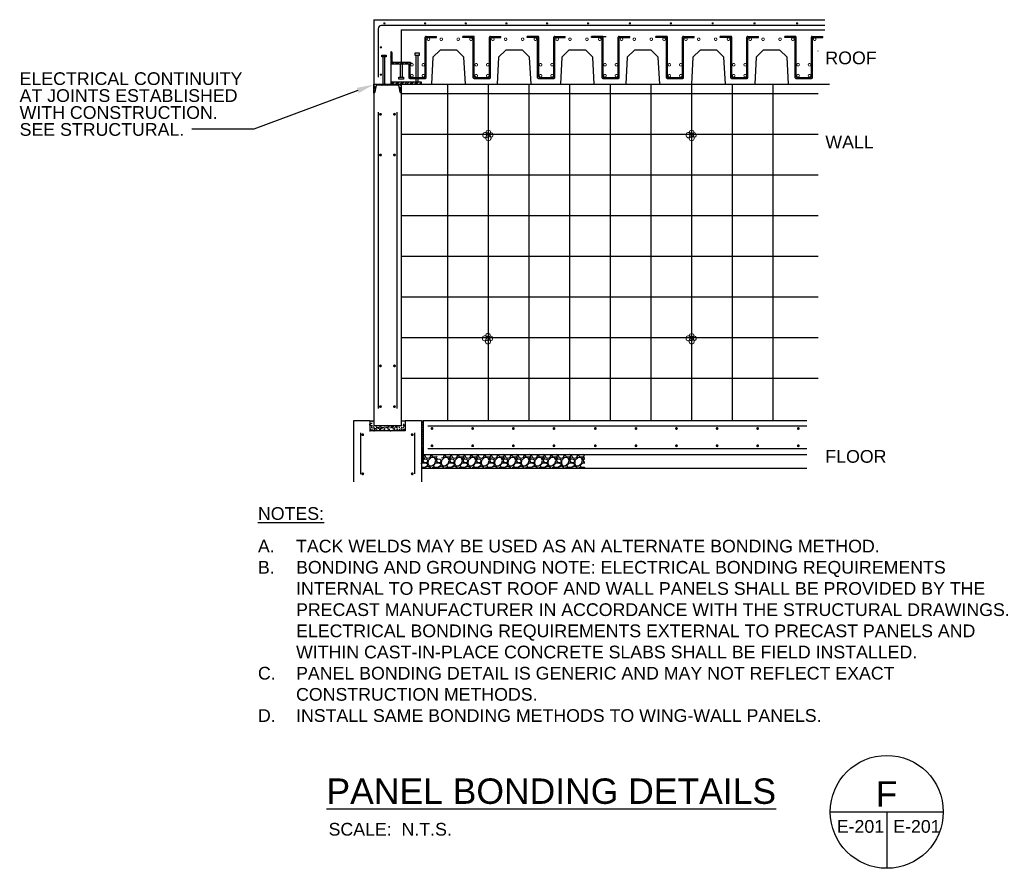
# Model space of a CAD drawing. Header units: inches. Extents: x 296 to 8995, y 82 to 10070.
# Tile 5 of 16: x 1415 to 2113, y 7804 to 8405. Entities that reach past the tile are written whole.
import ezdxf
from ezdxf import colors
from ezdxf.entities.mleader import LeaderData, LeaderLine
from ezdxf.enums import TextEntityAlignment as Align
from ezdxf.math import Vec2, Vec3

# ---------------------------------------------------------------- set-up
doc = ezdxf.new("R2010")
doc.units = ezdxf.units.IN
doc.header["$MEASUREMENT"] = 0
doc.layers.add('E-ANNO-TEXT', color=7, linetype='Continuous', lineweight=25)
doc.layers.add('G-ANNO-TEXT', color=7, linetype='Continuous', lineweight=0)
doc.layers.add('E-DETL-FINE', color=253, linetype='Continuous')
doc.styles.add("3 4 1'-0", font='arial.ttf', dxfattribs={"height": 2})
doc.styles.add('R18', font='romans.shx', dxfattribs={"width": 0.85, "height": 0.125})
doc.styles.get("Standard").update_dxf_attribs({"font": 'arial.ttf'})

msp = doc.modelspace()

# ---------------------------------------------------------------- hatches: boundary and pattern name
at = {"layer": 'E-DETL-FINE'}
h = msp.add_hatch(dxfattribs=at)
h.set_pattern_fill('STEEL', color=256, scale=19.1999616, angle=-1.272221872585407e-14, style=0)
h.set_pattern_definition([(135, (2174.822754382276, 10342.82085237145), (1.697052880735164, 1.697052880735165), []), (135, (2174.822754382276, 10344.02084997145), (1.697052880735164, 1.697052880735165), [])])
edge = h.paths.add_edge_path()
edge.add_line((1678.460278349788, 8374.15450225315), (1692.898044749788, 8374.15450225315))
edge.add_line((1692.898044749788, 8374.15450225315), (1692.898044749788, 8374.214502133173))
edge.add_arc((1691.923564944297, 8374.259056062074), 0.9754977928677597, 357.3822181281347, 423.5514490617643)
edge.add_line((1692.358045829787, 8375.132453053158), (1680.113227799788, 8375.132453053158))
edge.add_arc((1680.113227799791, 8375.80745170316), 0.6749986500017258, 179.9999999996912, 269.99999999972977, ccw=False)
edge.add_line((1679.438229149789, 8375.807451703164), (1679.438229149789, 8381.929447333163))
edge.add_arc((1678.564832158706, 8381.49496644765), 0.9754977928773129, 26.4485509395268, 92.61778187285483)
edge.add_line((1678.520278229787, 8382.46944625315), (1678.460278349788, 8382.46944625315))
edge.add_line((1678.460278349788, 8382.46944625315), (1678.460278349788, 8374.15450225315))
h = msp.add_hatch(dxfattribs=at)
h.set_pattern_fill('STEEL', color=256, scale=19.1999616, style=0)
h.set_pattern_definition([(315, (-3134.533896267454, 9364.844226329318), (-1.697052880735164, -1.697052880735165), []), (315, (-3134.533896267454, 9363.644228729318), (-1.697052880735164, -1.697052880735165), [])])
edge = h.paths.add_edge_path()
edge.add_arc((1683.241371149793, 8357.7389326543), 1.118340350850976, 7.500000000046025, 90.0000000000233)
edge.add_line((1683.241371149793, 8358.857273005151), (1668.76580954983, 8358.857273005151))
edge.add_arc((1668.76580954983, 8357.738932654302), 1.118340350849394, 90, 172.5000000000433)
edge.add_line((1667.657036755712, 8357.884905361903), (1667.127290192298, 8354.05005672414))
edge.add_arc((1666.365814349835, 8354.150306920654), 0.7680465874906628, 269.99999999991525, 352.49999999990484, ccw=False)
edge.add_line((1666.365814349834, 8353.382260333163), (1666.365814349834, 8359.71673585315))
edge.add_line((1666.365814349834, 8359.71673585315), (1685.641366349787, 8359.71673585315))
edge.add_line((1685.641366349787, 8359.71673585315), (1685.641366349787, 8353.382260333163))
edge.add_arc((1685.641366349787, 8354.150306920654), 0.7680465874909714, 187.5000000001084, 269.999999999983, ccw=False)
edge.add_line((1684.879890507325, 8354.05005672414), (1684.350143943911, 8357.884905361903))
h = msp.add_hatch(dxfattribs=at)
h.set_pattern_fill('STEEL', color=256, scale=19.1999616, style=0)
h.set_pattern_definition([(45, (-84.51761409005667, 7152.301793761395), (-1.697052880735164, 1.697052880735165), []), (45, (-84.51761409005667, 7153.501791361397), (-1.697052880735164, 1.697052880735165), [])])
h.paths.add_polyline_path([(1678.460278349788, 8359.79232625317), (1700.098030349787, 8359.79232625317), (1700.098030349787, 8361.020670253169), (1678.460278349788, 8361.020670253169)])
h = msp.add_hatch(dxfattribs=at)
h.set_pattern_fill('AR-SAND', color=256, scale=1.133856, style=0)
h.set_pattern_definition([(37.49999999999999, (252.4456440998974, 7230.645067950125), (-0.07142539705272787, 2.184740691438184), [0, -1.723461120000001, 0, -1.9275552, 0, -1.842516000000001]), (7.500000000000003, (252.4456440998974, 7230.645067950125), (2.006671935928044, 3.199907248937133), [0, -0.9297619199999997, 0, -1.55338272, 0, -0.5952744]), (327.5, (251.0510012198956, 7230.645067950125), (3.530988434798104, 0.006416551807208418), [0, -0.5669280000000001, 0, -2.0409408, 0, -2.664561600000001]), (317.5, (251.0510012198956, 7230.645067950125), (3.408514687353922, 0.9951577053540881), [0, -0.283464, 0, -1.33795008, 0, -1.530705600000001])])
h.paths.add_polyline_path([(1688.600055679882, 8121.260643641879), (1686.800059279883, 8121.260643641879), (1686.800059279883, 8117.660650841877), (1676.000080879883, 8117.660650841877), (1676.000080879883, 8114.060658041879), (1688.600055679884, 8114.060658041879)])
h.paths.add_polyline_path([(1676.000080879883, 8117.660650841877), (1665.200102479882, 8117.660650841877), (1665.200102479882, 8121.260643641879), (1663.400106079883, 8121.260643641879), (1663.400106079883, 8114.060658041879), (1676.000080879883, 8114.060658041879)])
h = msp.add_hatch(dxfattribs=at)
h.set_pattern_fill('AR-SAND', color=256, scale=1.133856, style=0)
h.set_pattern_definition([(37.49999999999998, (252.4456440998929, 7230.645067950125), (-0.07142539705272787, 2.184740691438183), [0, -1.72346112, 0, -1.9275552, 0, -1.842516]), (7.499999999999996, (252.4456440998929, 7230.645067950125), (2.006671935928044, 3.199907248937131), [0, -0.9297619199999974, 0, -1.553382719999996, 0, -0.5952743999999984]), (327.5, (251.0510012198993, 7230.645067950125), (3.530988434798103, 0.006416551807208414), [0, -0.5669280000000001, 0, -2.0409408, 0, -2.664561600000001]), (317.5, (251.0510012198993, 7230.645067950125), (3.408514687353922, 0.9951577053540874), [0, -0.2834639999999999, 0, -1.33795008, 0, -1.5307056])])
h.paths.add_polyline_path([(1688.600055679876, 8121.260643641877), (1686.800059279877, 8121.260643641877), (1686.800059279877, 8117.660650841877), (1676.000080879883, 8117.660650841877), (1676.000080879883, 8114.060658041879), (1688.600055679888, 8114.060658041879)])
h.paths.add_polyline_path([(1676.000080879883, 8117.660650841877), (1665.200102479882, 8117.660650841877), (1665.200102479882, 8121.260643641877), (1663.400106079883, 8121.260643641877), (1663.400106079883, 8114.060658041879), (1676.000080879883, 8114.060658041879)])
h = msp.add_hatch(dxfattribs=at)
h.set_pattern_fill('GRAVEL', color=256, scale=9.4488, style=0)
h.set_pattern_definition([(228.0128, (1087.816325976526, 7907.573999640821), (-75.59038329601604, -85.03921267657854), [1.2712037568, -125.8493986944]), (184.9697, (1086.965933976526, 7906.629119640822), (113.3856099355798, 9.448717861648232), [2.1814255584, -215.96106414]), (132.5104, (1084.792709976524, 7906.440143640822), (94.48791229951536, -103.9368819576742), [1.5381512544, -152.2771631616]), (267.2737, (1081.107677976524, 7904.077943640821), (9.448762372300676, 188.9760027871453), [1.9864968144, -196.6631468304]), (292.8337, (1081.013189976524, 7902.093695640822), (-47.24409359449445, 113.3855660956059), [1.947917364, -192.8440836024]), (357.2737, (1081.769093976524, 7900.298423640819), (-188.9760027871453, 9.448762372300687), [1.9864968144, -196.6631468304]), (37.6942, (1083.753341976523, 7900.20393564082), (-122.8344694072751, -94.4879093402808), [2.6270404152, -260.0767932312]), (72.2553, (1085.832077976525, 7901.810231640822), (66.14170169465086, 207.8735643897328), [2.4801966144, -245.5395498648]), (121.4296, (1086.587981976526, 7904.172431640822), (-75.59047780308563, 122.834353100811), [1.993224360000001, -197.3294289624]), (175.2364, (1085.548613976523, 7905.87321564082), (103.9368089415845, -9.448719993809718), [2.275573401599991, -111.5030494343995]), (222.3974, (1083.280901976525, 7906.06219164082), (-113.3856694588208, -103.936725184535), [2.9428098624, -291.3383937]), (138.8141, (1090.461989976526, 7903.983455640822), (-66.14162784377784, 56.69277461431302), [1.0044168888, -99.4376971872]), (171.4692, (1089.706085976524, 7904.644871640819), (122.8343837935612, -18.89767474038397), [1.910896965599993, -189.1792531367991]), (225, (1087.816325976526, 7904.928335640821), (-1.049027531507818e-15, -9.44880292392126), [1.3362587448, -12.0263570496]), (203.1986, (1087.154909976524, 7906.06219164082), (47.24399745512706, 18.89761252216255), [0.7196017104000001, -71.240314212]), (291.8014, (1086.493493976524, 7905.778727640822), (-9.448799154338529, 28.34640257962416), [1.0176641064, -49.86568294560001]), (30.9638, (1086.871445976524, 7904.833847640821), (28.34638131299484, 18.89762346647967), [1.652869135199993, -53.44263012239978]), (161.5651, (1088.288765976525, 7905.684239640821), (18.89760410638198, -9.448784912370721), [1.1951881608, -28.6845442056]), (16.38950000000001, (1081.013189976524, 7905.778727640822), (94.48802077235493, 28.34633111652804), [1.67432736, -165.758833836]), (70.3462, (1082.619485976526, 7906.251167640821), (-37.79515509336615, -103.9368201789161), [1.4046680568, -139.0618447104]), (293.1986, (1088.288765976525, 7907.573999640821), (-18.89761252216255, 47.24399745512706), [1.439193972, -70.5207219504]), (343.6105, (1088.855693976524, 7906.251167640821), (-94.48802077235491, 28.34633111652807), [1.674327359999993, -165.7588338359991]), (339.444, (1081.013189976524, 7899.92047164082), (-47.24401742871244, 18.89756217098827), [1.614610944, -79.1159740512]), (294.7751, (1082.524997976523, 7899.35354364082), (-47.24392619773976, 103.9368323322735), [1.352860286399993, -133.9333667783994]), (66.80140000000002, (1088.383253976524, 7898.125199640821), (18.89761252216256, 47.24399745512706), [1.439193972, -70.5207219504]), (17.35400000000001, (1088.950181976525, 7899.448031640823), (-122.8344190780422, -37.79514805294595), [1.583911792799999, -156.8068422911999]), (69.444, (1083.753341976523, 7898.125199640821), (-18.89756217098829, -47.24401742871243), [0.8073054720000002, -79.92327952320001]), (101.3098999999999, (1087.816325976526, 7898.125199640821), (-9.448777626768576, 37.79520710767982), [0.4817943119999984, -47.69781641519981]), (165.9638, (1087.721837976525, 7898.597639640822), (28.34640515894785, -9.44878164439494), [1.947917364, -37.01047715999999]), (186.009, (1085.832077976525, 7899.07007964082), (94.487997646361, 9.448793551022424), [1.80519324, -178.7138756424]), (303.6901, (1086.871445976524, 7903.983455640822), (-9.448812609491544, 18.89759582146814), [1.3627248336, -32.7054054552]), (353.1572, (1087.627349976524, 7902.84959964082), (160.6295940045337, -18.89767557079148), [2.3791511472, -235.5355572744]), (60.94540000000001, (1089.989549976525, 7902.56613564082), (-37.79520025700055, -66.14160363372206), [0.9728106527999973, -96.30853809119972]), (90, (1090.461989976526, 7903.41652764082), (-9.448799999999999, 9.4488), [0.566928, -8.881872]), (120.2564, (1085.643101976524, 7899.35354364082), (37.7951516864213, -66.1416232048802), [1.3126650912, -129.954259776]), (48.01280000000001, (1084.981685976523, 7900.487399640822), (75.59038329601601, 85.03921267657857), [2.5424075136, -124.5781949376]), (0, (1086.682469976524, 7902.377159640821), (9.4488, 9.4488), [2.456688, -6.992111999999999]), (325.3048, (1089.139157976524, 7902.377159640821), (-94.48794575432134, 66.1416813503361), [1.4939875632, -147.9046553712]), (254.0546, (1090.367501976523, 7901.52676764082), (-9.448798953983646, -37.79520119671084), [1.3757641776, -67.41253919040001]), (207.646, (1089.989549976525, 7900.20393564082), (-179.5271603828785, -94.48807288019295), [2.239979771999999, -221.7583659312]), (175.4261, (1088.005301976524, 7899.164567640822), (-122.8344052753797, 9.44875087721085), [2.36974959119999, -234.604954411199])])
h.paths.add_polyline_path([(1815.715360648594, 8097.260672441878), (1724.137543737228, 8097.260672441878), (1724.137543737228, 8087.622896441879), (1815.715360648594, 8087.622896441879)])
h.paths.add_polyline_path([(1724.137543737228, 8097.260672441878), (1714.379279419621, 8097.260672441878), (1714.379279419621, 8094.572113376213), (1710.978935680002, 8094.572113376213), (1710.978935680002, 8097.260672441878), (1701.293303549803, 8097.260672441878), (1701.293303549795, 8091.780387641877), (1700.06023514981, 8091.780387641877), (1700.06023514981, 8087.622896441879), (1724.137543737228, 8087.622896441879)])

# ---------------------------------------------------------------- linework, layer by layer
at = {"layer": 'E-ANNO-TEXT'}
for p, q in [((1989.766808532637, 7844.18761842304), (2069.766808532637, 7844.18761842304)), ((2029.766808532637, 7844.18761842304), (2029.766808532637, 7804.18761842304))]:
    msp.add_line(p, q, dxfattribs=at)
msp.add_circle((2029.766808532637, 7844.18761842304), 40, dxfattribs=at)
at = {"layer": 'E-DETL-FINE'}
for p, q in [((1666.365814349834, 8405.354439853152), (1666.365814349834, 8359.71673585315)), ((1666.365814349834, 8405.354439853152), (1985.778858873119, 8405.354439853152)), ((1685.641366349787, 8398.15445425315), (1985.778858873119, 8398.15445425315)), ((1685.641366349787, 8398.15445425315), (1685.641366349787, 8375.132453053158)), ((1702.709873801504, 8382.28041815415), (1702.709873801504, 8392.935541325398)), ((1703.309873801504, 8393.535541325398), (1710.802326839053, 8393.535541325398)), ((1704.029873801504, 8392.815541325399), (1710.802326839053, 8392.815541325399)), ((1710.802326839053, 8392.815541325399), (1710.802326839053, 8393.535541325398)), ((1736.919940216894, 8393.535541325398), (1729.427487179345, 8393.535541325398)), ((1729.427487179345, 8392.815541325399), (1729.427487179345, 8393.535541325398)), ((1736.199940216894, 8392.815541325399), (1729.427487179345, 8392.815541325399)), ((1737.519940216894, 8382.28041815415), (1737.519940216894, 8392.935541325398)), ((1748.309873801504, 8382.28041815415), (1748.309873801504, 8392.935541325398)), ((1748.909873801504, 8393.535541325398), (1756.402326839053, 8393.535541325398)), ((1749.629873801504, 8392.815541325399), (1756.402326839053, 8392.815541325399)), ((1756.402326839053, 8392.815541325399), (1756.402326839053, 8393.535541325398)), ((1782.519940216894, 8393.535541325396), (1775.027487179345, 8393.535541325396)), ((1775.027487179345, 8392.815541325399), (1775.027487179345, 8393.535541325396)), ((1781.799940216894, 8392.815541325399), (1775.027487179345, 8392.815541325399)), ((1783.119940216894, 8382.28041815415), (1783.119940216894, 8392.935541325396)), ((1793.909873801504, 8382.28041815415), (1793.909873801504, 8392.935541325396)), ((1794.509873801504, 8393.535541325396), (1802.002326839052, 8393.535541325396)), ((1795.229873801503, 8392.815541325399), (1802.002326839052, 8392.815541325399)), ((1802.002326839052, 8392.815541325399), (1802.002326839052, 8393.535541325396)), ((1828.119940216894, 8393.535541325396), (1820.627487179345, 8393.535541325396)), ((1820.627487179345, 8392.815541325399), (1820.627487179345, 8393.535541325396)), ((1827.399940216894, 8392.815541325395), (1820.627487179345, 8392.815541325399)), ((1823.553850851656, 8393.535541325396), (1831.046303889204, 8393.535541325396)), ((1828.719940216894, 8382.28041815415), (1828.719940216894, 8392.935541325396)), ((1839.509873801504, 8382.28041815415), (1839.509873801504, 8392.935541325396)), ((1840.109873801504, 8393.535541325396), (1847.602326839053, 8393.535541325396)), ((1840.829873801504, 8392.815541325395), (1847.602326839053, 8392.815541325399)), ((1847.602326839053, 8392.815541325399), (1847.602326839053, 8393.535541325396)), ((1873.719940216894, 8393.535541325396), (1866.227487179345, 8393.535541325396)), ((1866.227487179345, 8392.815541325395), (1866.227487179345, 8393.535541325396)), ((1872.999940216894, 8392.815541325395), (1866.227487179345, 8392.815541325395)), ((1874.319940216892, 8382.28041815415), (1874.319940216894, 8392.935541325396)), ((1885.109873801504, 8382.28041815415), (1885.109873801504, 8392.935541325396)), ((1885.709873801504, 8393.535541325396), (1893.202326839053, 8393.535541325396)), ((1886.429873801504, 8392.815541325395), (1893.202326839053, 8392.815541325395)), ((1893.202326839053, 8392.815541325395), (1893.202326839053, 8393.535541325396)), ((1919.319940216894, 8393.535541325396), (1911.827487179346, 8393.535541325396)), ((1911.827487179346, 8392.815541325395), (1911.827487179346, 8393.535541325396)), ((1918.599940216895, 8392.815541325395), (1911.827487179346, 8392.815541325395)), ((1919.919940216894, 8382.280418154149), (1919.919940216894, 8392.935541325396)), ((1930.709873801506, 8382.280418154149), (1930.709873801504, 8392.935541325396)), ((1931.309873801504, 8393.535541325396), (1938.802326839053, 8393.535541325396)), ((1932.029873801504, 8392.815541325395), (1938.802326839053, 8392.815541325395)), ((1938.802326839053, 8392.815541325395), (1938.802326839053, 8393.535541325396)), ((1964.919940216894, 8393.535541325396), (1957.427487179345, 8393.535541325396)), ((1957.427487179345, 8392.815541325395), (1957.427487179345, 8393.535541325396)), ((1964.199940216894, 8392.815541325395), (1957.427487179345, 8392.815541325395)), ((1965.519940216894, 8382.280418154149), (1965.519940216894, 8392.935541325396)), ((1976.309873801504, 8382.280418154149), (1976.309873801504, 8392.935541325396)), ((1976.909873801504, 8393.535541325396), (1984.402326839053, 8393.535541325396)), ((1977.629873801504, 8392.815541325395), (1984.402326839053, 8392.815541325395)), ((1984.402326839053, 8392.815541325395), (1984.402326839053, 8393.535541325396)), ((1703.429873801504, 8382.28041815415), (1703.429873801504, 8392.215541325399)), ((1736.799940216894, 8382.28041815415), (1736.799940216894, 8392.215541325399)), ((1749.029873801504, 8382.28041815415), (1749.029873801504, 8392.215541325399)), ((1782.399940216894, 8382.28041815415), (1782.399940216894, 8392.215541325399)), ((1794.629873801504, 8382.28041815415), (1794.629873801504, 8392.215541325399)), ((1827.999940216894, 8382.28041815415), (1827.999940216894, 8392.215541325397)), ((1840.229873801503, 8382.28041815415), (1840.229873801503, 8392.215541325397)), ((1873.599940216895, 8382.28041815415), (1873.599940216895, 8392.215541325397)), ((1885.829873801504, 8382.28041815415), (1885.829873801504, 8392.215541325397)), ((1919.199940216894, 8382.280418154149), (1919.199940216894, 8392.215541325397)), ((1931.429873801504, 8382.280418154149), (1931.429873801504, 8392.215541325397)), ((1964.799940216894, 8382.280418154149), (1964.799940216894, 8392.215541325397)), ((1977.029873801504, 8382.280418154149), (1977.029873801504, 8392.215541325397)), ((1702.709873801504, 8364.967337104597), (1702.709873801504, 8382.28041815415)), ((1703.429873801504, 8364.247337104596), (1703.429873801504, 8382.28041815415)), ((1736.799940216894, 8364.247337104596), (1736.799940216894, 8382.28041815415)), ((1737.519940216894, 8364.967337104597), (1737.519940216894, 8382.28041815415)), ((1748.309873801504, 8364.967337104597), (1748.309873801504, 8382.28041815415)), ((1749.029873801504, 8364.247337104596), (1749.029873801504, 8382.28041815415)), ((1782.399940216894, 8364.247337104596), (1782.399940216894, 8382.28041815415)), ((1783.119940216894, 8364.967337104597), (1783.119940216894, 8382.28041815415)), ((1793.909873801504, 8364.967337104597), (1793.909873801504, 8382.28041815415)), ((1794.629873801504, 8364.247337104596), (1794.629873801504, 8382.28041815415)), ((1827.999940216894, 8364.247337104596), (1827.999940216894, 8382.28041815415)), ((1828.719940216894, 8364.967337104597), (1828.719940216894, 8382.28041815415)), ((1839.509873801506, 8364.967337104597), (1839.509873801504, 8382.28041815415)), ((1840.229873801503, 8364.247337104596), (1840.229873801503, 8382.28041815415)), ((1873.599940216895, 8364.247337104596), (1873.599940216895, 8382.28041815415)), ((1874.319940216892, 8364.967337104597), (1874.319940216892, 8382.28041815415)), ((1885.109873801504, 8364.967337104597), (1885.109873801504, 8382.28041815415)), ((1885.829873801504, 8364.247337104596), (1885.829873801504, 8382.28041815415)), ((1919.199940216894, 8364.247337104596), (1919.199940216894, 8382.280418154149)), ((1919.919940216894, 8364.967337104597), (1919.919940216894, 8382.280418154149)), ((1930.709873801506, 8364.967337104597), (1930.709873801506, 8382.280418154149)), ((1931.429873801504, 8364.247337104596), (1931.429873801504, 8382.280418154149)), ((1964.799940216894, 8364.247337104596), (1964.799940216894, 8382.280418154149)), ((1965.519940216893, 8364.967337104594), (1965.519940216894, 8382.280418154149)), ((1976.309873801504, 8364.967337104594), (1976.309873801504, 8382.280418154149)), ((1977.029873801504, 8364.247337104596), (1977.029873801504, 8382.280418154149)), ((1981.15262833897, 8383.170382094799), (1980.902765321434, 8383.170382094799)), ((1678.460278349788, 8374.15450225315), (1678.460278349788, 8359.79232625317)), ((1691.199940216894, 8373.878706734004), (1691.199940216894, 8364.247337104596)), ((1691.919940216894, 8373.878706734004), (1691.199940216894, 8373.878706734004)), ((1691.919940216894, 8373.878706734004), (1691.919940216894, 8364.967337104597)), ((1666.365814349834, 8359.71673585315), (1666.365814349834, 8117.660650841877)), ((1678.460278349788, 8359.79232625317), (1989.264136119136, 8359.79232625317)), ((1685.641366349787, 8359.71673585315), (1685.641366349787, 8117.660650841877)), ((1691.799940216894, 8363.647337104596), (1702.829873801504, 8363.647337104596)), ((1692.519940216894, 8364.367337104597), (1702.109873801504, 8364.367337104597)), ((1718.607217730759, 8359.369164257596), (1718.607217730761, 8121.641238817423)), ((1737.399940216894, 8363.647337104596), (1748.429873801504, 8363.647337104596)), ((1738.119940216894, 8364.367337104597), (1747.709873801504, 8364.367337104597)), ((1747.407217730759, 8359.369164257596), (1747.407217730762, 8121.641238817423)), ((1776.207217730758, 8359.369164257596), (1776.207217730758, 8121.641238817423)), ((1782.999940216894, 8363.647337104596), (1794.029873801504, 8363.647337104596)), ((1783.719940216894, 8364.367337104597), (1793.309873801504, 8364.367337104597)), ((1805.007217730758, 8359.369164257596), (1805.007217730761, 8121.641238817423)), ((1828.599940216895, 8363.647337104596), (1839.629873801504, 8363.647337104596)), ((1829.319940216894, 8364.367337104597), (1838.909873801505, 8364.367337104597)), ((1833.807217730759, 8359.369164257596), (1833.807217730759, 8121.641238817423)), ((1862.607217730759, 8359.369164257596), (1862.607217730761, 8121.641238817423)), ((1874.199940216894, 8363.647337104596), (1885.229873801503, 8363.647337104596)), ((1874.919940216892, 8364.367337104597), (1884.509873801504, 8364.367337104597)), ((1891.407217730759, 8359.369164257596), (1891.407217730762, 8121.641238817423)), ((1919.799940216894, 8363.647337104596), (1930.829873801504, 8363.647337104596)), ((1920.207217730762, 8359.369164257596), (1920.207217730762, 8121.641238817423)), ((1920.519940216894, 8364.367337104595), (1930.109873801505, 8364.367337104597)), ((1949.007217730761, 8359.369164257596), (1949.007217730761, 8121.641238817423)), ((1965.399940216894, 8363.647337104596), (1976.429873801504, 8363.647337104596)), ((1966.119940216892, 8364.367337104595), (1975.709873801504, 8364.367337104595)), ((1981.15262833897, 8352.724533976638), (1685.702765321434, 8352.72453397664)), ((1669.416474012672, 8339.812294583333), (1669.416474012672, 8130.013027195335)), ((1682.583687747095, 8339.812294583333), (1682.583687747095, 8130.013027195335)), ((1981.15262833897, 8323.924533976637), (1685.702765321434, 8323.924533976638)), ((1981.15262833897, 8295.124533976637), (1685.702765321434, 8295.12453397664)), ((1981.15262833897, 8266.324533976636), (1685.702765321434, 8266.32453397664)), ((1981.15262833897, 8237.524533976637), (1685.702765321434, 8237.524533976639)), ((1981.15262833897, 8208.724533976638), (1685.702765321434, 8208.72453397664)), ((1981.15262833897, 8179.924533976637), (1685.702765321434, 8179.924533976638)), ((1981.15262833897, 8151.124533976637), (1685.702765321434, 8151.124533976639)), ((1651.946945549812, 8121.260643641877), (1651.946945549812, 8078.060730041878)), ((1663.403615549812, 8121.260643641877), (1651.946945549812, 8121.260643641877)), ((1663.400106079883, 8121.260643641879), (1663.400106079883, 8114.060658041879)), ((1663.400106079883, 8121.260643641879), (1666.362304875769, 8121.260574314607)), ((1663.400106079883, 8121.260643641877), (1663.400106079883, 8114.060658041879)), ((1663.400106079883, 8121.260643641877), (1666.362304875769, 8121.260574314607)), ((1685.637856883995, 8121.260712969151), (1688.600055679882, 8121.260643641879)), ((1685.637856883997, 8121.260712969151), (1688.600055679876, 8121.260643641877)), ((1688.600055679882, 8121.260643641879), (1688.600055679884, 8114.060658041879)), ((1688.600055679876, 8121.260643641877), (1688.600055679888, 8114.060658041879)), ((1700.06023514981, 8121.260643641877), (1688.603565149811, 8121.260643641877)), ((1700.060235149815, 8121.260643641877), (1701.293303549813, 8121.260643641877)), ((1700.060235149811, 8121.260643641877), (1700.06023514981, 8077.925753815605)), ((1701.293303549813, 8121.260643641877), (1701.293303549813, 8097.260672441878)), ((1973.133716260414, 8121.260643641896), (1701.293303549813, 8121.260643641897)), ((1688.600055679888, 8114.060658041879), (1663.400106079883, 8114.060658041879)), ((1685.641366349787, 8117.660650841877), (1666.365814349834, 8117.660650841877)), ((1685.641366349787, 8117.660650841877), (1666.365814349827, 8117.660650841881)), ((1700.060235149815, 8120.032299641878), (1701.293303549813, 8120.032299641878)), ((1700.060235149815, 8118.803955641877), (1701.293303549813, 8118.803955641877)), ((1700.060235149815, 8117.575611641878), (1701.293303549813, 8117.575611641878)), ((1700.060235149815, 8116.347267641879), (1701.293303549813, 8116.347267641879)), ((1700.060235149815, 8115.118923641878), (1701.293303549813, 8115.118923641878)), ((1700.060235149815, 8113.890579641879), (1701.293303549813, 8113.890579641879)), ((1704.53126238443, 8117.691926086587), (1973.133716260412, 8117.691926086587)), ((1656.8667462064, 8112.787172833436), (1656.8667462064, 8083.501485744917)), ((1695.140434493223, 8112.787172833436), (1695.140434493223, 8083.680763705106)), ((1700.060235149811, 8112.662235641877), (1701.293303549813, 8112.662235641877)), ((1700.060235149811, 8111.433891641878), (1701.293303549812, 8111.433891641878)), ((1700.060235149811, 8110.205547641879), (1701.293303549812, 8110.205547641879)), ((1700.060235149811, 8108.977203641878), (1701.293303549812, 8108.977203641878)), ((1700.060235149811, 8107.748859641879), (1701.293303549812, 8107.748859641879)), ((1700.060235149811, 8106.520515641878), (1701.293303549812, 8106.520515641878)), ((1700.060235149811, 8105.292171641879), (1701.293303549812, 8105.292171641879)), ((1700.060235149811, 8104.063827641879), (1701.293303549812, 8104.063827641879)), ((1700.060235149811, 8102.835483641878), (1701.293303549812, 8102.835483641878)), ((1700.06023514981, 8101.607139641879), (1701.293303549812, 8101.607139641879)), ((1700.06023514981, 8100.378795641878), (1701.293303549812, 8100.378795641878)), ((1704.53126238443, 8101.614391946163), (1973.133716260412, 8101.614391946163)), ((1700.060235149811, 8099.150451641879), (1701.293303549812, 8099.150451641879)), ((1700.06023514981, 8097.92210764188), (1701.293303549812, 8097.92210764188)), ((1700.06023514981, 8096.693763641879), (1701.293303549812, 8096.693763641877)), ((1700.060235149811, 8095.46541964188), (1701.293303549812, 8095.465419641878)), ((1700.06023514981, 8094.237075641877), (1701.293303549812, 8094.237075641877)), ((1700.06023514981, 8093.008731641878), (1701.293303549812, 8093.008731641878)), ((1701.293303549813, 8097.260672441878), (1973.133716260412, 8097.260672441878)), ((1700.06023514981, 8087.622896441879), (1973.133716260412, 8087.622896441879))]:
    msp.add_line(p, q, dxfattribs=at)
at = {"layer": 'E-DETL-FINE', "ltscale": 5}
for p, q in [((1672.871903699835, 8359.71673585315), (1672.871903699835, 8378.973390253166)), ((1674.221900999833, 8359.71673585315), (1674.221900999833, 8378.973390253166)), ((1696.385833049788, 8361.020670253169), (1696.385833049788, 8380.201734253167)), ((1697.735830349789, 8361.020670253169), (1697.735830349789, 8380.201734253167)), ((1685.004162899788, 8374.15450225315), (1685.004162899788, 8364.61121425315)), ((1686.354160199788, 8374.15450225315), (1686.354160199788, 8364.61121425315))]:
    msp.add_line(p, q, dxfattribs=at)
at = {"layer": 'E-DETL-FINE'}
msp.add_lwpolyline([(1985.778858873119, 8401.237823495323), (1671.816469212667, 8401.237823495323, 0.414213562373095), (1669.416474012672, 8398.83782829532), (1669.416474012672, 8364.654458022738)], format="xyb", dxfattribs=at)
for points, const_width in [([(1674.211146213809, 8402.7618990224, -1), (1673.411167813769, 8402.7618990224, -1)], 0.7999784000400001), ([(1703.029986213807, 8402.7618990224, -1), (1702.230007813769, 8402.7618990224, -1)], 0.7999784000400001), ([(1731.848826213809, 8402.7618990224, -1), (1731.048847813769, 8402.7618990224, -1)], 0.7999784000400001), ([(1760.667666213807, 8402.7618990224, -1), (1759.867687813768, 8402.7618990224, -1)], 0.7999784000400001), ([(1789.486506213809, 8402.7618990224, -1), (1788.686527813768, 8402.7618990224, -1)], 0.7999784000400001), ([(1818.53048326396, 8402.7618990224, -1), (1817.730504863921, 8402.7618990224, -1)], 0.7999784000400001), ([(1848.155339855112, 8402.7618990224, -1), (1847.355361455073, 8402.7618990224, -1)], 0.7999784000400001), ([(1877.199316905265, 8402.7618990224, -1), (1876.399338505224, 8402.7618990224, -1)], 0.7999784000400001), ([(1906.824173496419, 8402.7618990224, -1), (1906.024195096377, 8402.7618990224, -1)], 0.7999784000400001), ([(1936.449030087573, 8402.7618990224, -1), (1935.649051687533, 8402.7618990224, -1)], 0.7999784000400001), ([(1966.65476621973, 8402.7618990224, -1), (1965.85478781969, 8402.7618990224, -1)], 0.7999784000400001), ([(1671.739432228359, 8385.775965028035, -1), (1670.939453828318, 8385.775965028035, -1)], 0.7999784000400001), ([(1671.739432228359, 8366.396540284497, -1), (1670.939453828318, 8366.396540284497, -1)], 0.7999784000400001), ([(1670.534372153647, 8338.374683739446, 1), (1671.534345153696, 8338.374683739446, 1)], 0.99997300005), ([(1681.465789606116, 8338.374683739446, -1), (1680.465816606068, 8338.374683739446, -1)], 0.99997300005), ([(1671.534345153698, 8309.524533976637, -1), (1670.534372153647, 8309.524533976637, -1)], 0.99997300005), ([(1681.465789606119, 8309.524533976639, -1), (1680.465816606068, 8309.524533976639, -1)], 0.99997300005), ([(1670.534372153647, 8160.119616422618, 1), (1671.534345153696, 8160.119616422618, 1)], 0.99997300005), ([(1681.465789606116, 8160.119616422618, -1), (1680.465816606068, 8160.119616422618, -1)], 0.99997300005), ([(1671.534345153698, 8131.269466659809, -1), (1670.534372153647, 8131.269466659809, -1)], 0.99997300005), ([(1681.465789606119, 8131.269466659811, -1), (1680.465816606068, 8131.269466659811, -1)], 0.99997300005), ([(1707.054439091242, 8115.745659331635, 1), (1708.054412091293, 8115.745659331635, 1)], 0.99997300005), ([(1735.854439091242, 8115.745659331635, 1), (1736.854412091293, 8115.745659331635, 1)], 0.99997300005), ([(1764.654439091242, 8115.745659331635, 1), (1765.654412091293, 8115.745659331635, 1)], 0.99997300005), ([(1793.454439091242, 8115.745659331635, 1), (1794.454412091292, 8115.745659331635, 1)], 0.99997300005), ([(1822.742393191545, 8115.745659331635, 1), (1823.742366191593, 8115.745659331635, 1)], 0.99997300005), ([(1851.542393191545, 8115.745659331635, 1), (1852.542366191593, 8115.745659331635, 1)], 0.99997300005), ([(1880.249467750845, 8115.745659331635, 1), (1881.249440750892, 8115.745659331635, 1)], 0.99997300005), ([(1909.049467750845, 8115.745659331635, 1), (1910.049440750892, 8115.745659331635, 1)], 0.99997300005), ([(1937.756542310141, 8115.745659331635, 1), (1938.756515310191, 8115.745659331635, 1)], 0.99997300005), ([(1966.556542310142, 8115.745659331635, 1), (1967.556515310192, 8115.745659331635, 1)], 0.99997300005), ([(1657.984644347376, 8111.349561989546, 1), (1658.984617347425, 8111.349561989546, 1)], 0.99997300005), ([(1694.022536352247, 8111.349561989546, -1), (1693.022563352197, 8111.349561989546, -1)], 0.99997300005), ([(1707.054439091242, 8103.520460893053, 1), (1708.054412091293, 8103.520460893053, 1)], 0.99997300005), ([(1735.854439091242, 8103.520460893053, 1), (1736.854412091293, 8103.520460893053, 1)], 0.99997300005), ([(1764.654439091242, 8103.520460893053, 1), (1765.654412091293, 8103.520460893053, 1)], 0.99997300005), ([(1793.454439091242, 8103.520460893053, 1), (1794.454412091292, 8103.520460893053, 1)], 0.99997300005), ([(1822.742393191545, 8103.520460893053, 1), (1823.742366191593, 8103.520460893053, 1)], 0.99997300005), ([(1851.542393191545, 8103.520460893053, 1), (1852.542366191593, 8103.520460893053, 1)], 0.99997300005), ([(1880.249467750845, 8103.520460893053, 1), (1881.249440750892, 8103.520460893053, 1)], 0.99997300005), ([(1909.049467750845, 8103.520460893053, 1), (1910.049440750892, 8103.520460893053, 1)], 0.99997300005), ([(1937.756542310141, 8103.520460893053, 1), (1938.756515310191, 8103.520460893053, 1)], 0.99997300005), ([(1966.556542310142, 8103.520460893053, 1), (1967.556515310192, 8103.520460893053, 1)], 0.99997300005), ([(1657.984644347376, 8083.641235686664, 1), (1658.984617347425, 8083.641235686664, 1)], 0.99997300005), ([(1694.022536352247, 8083.641235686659, -1), (1693.022563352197, 8083.641235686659, -1)], 0.99997300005)]:
    msp.add_lwpolyline(points, format="xyb", close=True, dxfattribs=dict(at, const_width=const_width))
at = {"layer": 'E-DETL-FINE', "const_width": 0.6000000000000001, "flags": 128}
for points in [[(1704.156792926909, 8391.512131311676, 1), (1705.95679292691, 8391.512131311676, 1)], [(1713.20129859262, 8391.512131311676, 1), (1715.001298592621, 8391.512131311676, 1)], [(1727.028515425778, 8391.512131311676, -1), (1725.228515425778, 8391.512131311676, -1)], [(1736.073021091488, 8391.512131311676, -1), (1734.273021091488, 8391.512131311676, -1)], [(1749.75679292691, 8391.512131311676, 1), (1751.55679292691, 8391.512131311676, 1)], [(1758.80129859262, 8391.512131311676, 1), (1760.60129859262, 8391.512131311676, 1)], [(1772.628515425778, 8391.512131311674, -1), (1770.828515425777, 8391.512131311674, -1)], [(1781.673021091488, 8391.512131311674, -1), (1779.873021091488, 8391.512131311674, -1)], [(1795.35679292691, 8391.512131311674, 1), (1797.156792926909, 8391.512131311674, 1)], [(1804.401298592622, 8391.512131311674, 1), (1806.201298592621, 8391.512131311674, 1)], [(1818.228515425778, 8391.512131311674, -1), (1816.428515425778, 8391.512131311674, -1)], [(1827.273021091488, 8391.512131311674, -1), (1825.473021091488, 8391.512131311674, -1)], [(1840.95679292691, 8391.512131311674, 1), (1842.75679292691, 8391.512131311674, 1)], [(1850.001298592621, 8391.512131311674, 1), (1851.80129859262, 8391.512131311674, 1)], [(1863.828515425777, 8391.512131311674, -1), (1862.028515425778, 8391.512131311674, -1)], [(1872.873021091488, 8391.512131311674, -1), (1871.073021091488, 8391.512131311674, -1)], [(1886.55679292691, 8391.512131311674, 1), (1888.35679292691, 8391.512131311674, 1)], [(1895.601298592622, 8391.512131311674, 1), (1897.401298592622, 8391.512131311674, 1)], [(1909.428515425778, 8391.512131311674, -1), (1907.628515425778, 8391.512131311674, -1)], [(1918.473021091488, 8391.512131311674, -1), (1916.673021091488, 8391.512131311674, -1)], [(1932.156792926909, 8391.512131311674, 1), (1933.95679292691, 8391.512131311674, 1)], [(1941.20129859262, 8391.512131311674, 1), (1943.001298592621, 8391.512131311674, 1)], [(1955.028515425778, 8391.512131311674, -1), (1953.228515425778, 8391.512131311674, -1)], [(1964.073021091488, 8391.512131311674, -1), (1962.273021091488, 8391.512131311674, -1)], [(1977.75679292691, 8391.512131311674, 1), (1979.55679292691, 8391.512131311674, 1)], [(1692.414801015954, 8373.440526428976, 1), (1694.214801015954, 8373.440526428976, 1)], [(1700.507254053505, 8373.440526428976, 1), (1702.307254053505, 8373.440526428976, 1)], [(1738.014801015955, 8373.440526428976, 1), (1739.814801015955, 8373.440526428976, 1)], [(1746.107254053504, 8373.440526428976, 1), (1747.907254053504, 8373.440526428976, 1)], [(1783.614801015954, 8373.440526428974, 1), (1785.414801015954, 8373.440526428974, 1)], [(1791.707254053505, 8373.440526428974, 1), (1793.507254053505, 8373.440526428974, 1)], [(1829.214801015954, 8373.440526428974, 1), (1831.014801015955, 8373.440526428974, 1)], [(1837.307254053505, 8373.440526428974, 1), (1839.107254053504, 8373.440526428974, 1)], [(1874.814801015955, 8373.440526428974, 1), (1876.614801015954, 8373.440526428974, 1)], [(1882.907254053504, 8373.440526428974, 1), (1884.707254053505, 8373.440526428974, 1)], [(1920.414801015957, 8373.440526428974, 1), (1922.214801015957, 8373.440526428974, 1)], [(1928.507254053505, 8373.440526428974, 1), (1930.307254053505, 8373.440526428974, 1)], [(1966.014801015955, 8373.440526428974, 1), (1967.814801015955, 8373.440526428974, 1)], [(1974.107254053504, 8373.440526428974, 1), (1975.907254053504, 8373.440526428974, 1)], [(1692.414801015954, 8365.672907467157, 1), (1694.214801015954, 8365.672907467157, 1)], [(1700.507254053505, 8365.672907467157, 1), (1702.307254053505, 8365.672907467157, 1)], [(1738.014801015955, 8365.672907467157, 1), (1739.814801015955, 8365.672907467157, 1)], [(1746.107254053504, 8365.672907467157, 1), (1747.907254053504, 8365.672907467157, 1)], [(1783.614801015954, 8365.672907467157, 1), (1785.414801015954, 8365.672907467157, 1)], [(1791.707254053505, 8365.672907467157, 1), (1793.507254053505, 8365.672907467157, 1)], [(1829.214801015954, 8365.672907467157, 1), (1831.014801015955, 8365.672907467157, 1)], [(1837.307254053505, 8365.672907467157, 1), (1839.107254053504, 8365.672907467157, 1)], [(1874.814801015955, 8365.672907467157, 1), (1876.614801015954, 8365.672907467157, 1)], [(1882.907254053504, 8365.672907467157, 1), (1884.707254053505, 8365.672907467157, 1)], [(1920.414801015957, 8365.672907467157, 1), (1922.214801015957, 8365.672907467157, 1)], [(1928.507254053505, 8365.672907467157, 1), (1930.307254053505, 8365.672907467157, 1)], [(1966.014801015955, 8365.672907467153, 1), (1967.814801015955, 8365.672907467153, 1)], [(1974.107254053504, 8365.672907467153, 1), (1975.907254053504, 8365.672907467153, 1)]]:
    msp.add_lwpolyline(points, format="xyb", close=True, dxfattribs=at)
at = {"layer": 'E-DETL-FINE', "ltscale": 5}
for points in [[(1671.971905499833, 8378.973390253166), (1671.971905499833, 8380.323387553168), (1675.121899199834, 8380.323387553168), (1675.121899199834, 8378.973390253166)], [(1698.635828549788, 8380.201734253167), (1698.635828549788, 8381.551731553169), (1695.485834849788, 8381.551731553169), (1695.485834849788, 8380.201734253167)], [(1687.254158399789, 8364.61121425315), (1687.254158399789, 8363.26121695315), (1684.104164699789, 8363.26121695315), (1684.104164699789, 8364.61121425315)]]:
    msp.add_lwpolyline(points, close=True, dxfattribs=at)
at = {"layer": 'E-DETL-FINE'}
for points in [[(1678.460278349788, 8374.15450225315), (1692.898044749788, 8374.15450225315), (1692.898044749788, 8374.214502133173, 0.2970168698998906), (1692.358045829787, 8375.132453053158), (1680.113227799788, 8375.132453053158, -0.4142135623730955), (1679.438229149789, 8375.807451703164), (1679.438229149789, 8381.929447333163, 0.2970168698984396), (1678.520278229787, 8382.46944625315), (1678.460278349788, 8382.46944625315), (1678.460278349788, 8374.15450225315)], [(1684.350143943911, 8357.884905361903, 0.3763733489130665), (1683.241371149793, 8358.857273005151), (1668.76580954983, 8358.857273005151, 0.3763733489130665), (1667.657036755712, 8357.884905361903), (1667.127290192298, 8354.05005672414, -0.3763733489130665), (1666.365814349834, 8353.382260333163), (1666.365814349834, 8359.71673585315), (1685.641366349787, 8359.71673585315), (1685.641366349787, 8353.382260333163, -0.3763733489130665), (1684.879890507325, 8354.05005672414)]]:
    msp.add_lwpolyline(points, format="xyb", close=True, dxfattribs=at)
for points in [[(1731.184582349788, 8359.79232625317), (1730.193678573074, 8378.699896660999), (1725.101296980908, 8383.792278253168), (1713.267915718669, 8383.792278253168), (1708.1755341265, 8378.699896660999), (1707.184630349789, 8359.79232625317)], [(1777.722651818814, 8359.79232625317), (1776.731748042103, 8378.699896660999), (1771.639366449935, 8383.79227825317), (1759.805985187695, 8383.79227825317), (1754.713603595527, 8378.699896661), (1753.722699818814, 8359.79232625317)], [(1822.518082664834, 8359.79232625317), (1821.527178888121, 8378.699896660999), (1816.434797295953, 8383.792278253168), (1804.601416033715, 8383.792278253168), (1799.509034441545, 8378.699896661), (1798.518130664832, 8359.79232625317)], [(1868.853033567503, 8359.79232625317), (1867.862129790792, 8378.699896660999), (1862.769748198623, 8383.792278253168), (1850.936366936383, 8383.792278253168), (1845.843985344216, 8378.699896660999), (1844.853081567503, 8359.79232625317)], [(1915.391103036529, 8359.79232625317), (1914.400199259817, 8378.699896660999), (1909.307817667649, 8383.79227825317), (1897.474436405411, 8383.79227825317), (1892.382054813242, 8378.699896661), (1891.391151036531, 8359.79232625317)], [(1960.18653388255, 8359.79232625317), (1959.195630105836, 8378.699896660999), (1954.103248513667, 8383.792278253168), (1942.26986725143, 8383.792278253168), (1937.177485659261, 8378.699896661), (1936.18658188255, 8359.79232625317)], [(1700.06023514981, 8091.780387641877), (1701.293303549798, 8091.780387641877), (1701.293303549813, 8102.210681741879)]]:
    msp.add_lwpolyline(points, dxfattribs=at)
msp.add_lwpolyline([(1678.460278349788, 8359.79232625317), (1700.098030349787, 8359.79232625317), (1700.098030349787, 8361.020670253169), (1678.460278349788, 8361.020670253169)], close=True, dxfattribs=at)
for centre, start, end in [((1703.309873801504, 8392.935541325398), 90, 180), ((1704.029873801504, 8392.215541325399), 90, 180), ((1736.199940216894, 8392.215541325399), 0, 90), ((1736.919940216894, 8392.935541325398), 0, 90), ((1748.909873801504, 8392.935541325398), 90, 180), ((1749.629873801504, 8392.215541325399), 90, 180), ((1781.799940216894, 8392.215541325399), 0, 90), ((1782.519940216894, 8392.935541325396), 0, 90), ((1794.509873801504, 8392.935541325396), 90, 180), ((1795.229873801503, 8392.215541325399), 90, 180), ((1827.399940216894, 8392.215541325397), 0, 90), ((1828.119940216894, 8392.935541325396), 0, 90), ((1840.109873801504, 8392.935541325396), 90, 180), ((1840.829873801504, 8392.215541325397), 90, 180), ((1872.999940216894, 8392.215541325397), 0, 90), ((1873.719940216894, 8392.935541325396), 0, 90), ((1885.709873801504, 8392.935541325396), 90, 180), ((1886.429873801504, 8392.215541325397), 90, 180), ((1918.599940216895, 8392.215541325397), 0, 90), ((1919.319940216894, 8392.935541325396), 0, 90), ((1931.309873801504, 8392.935541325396), 90, 180), ((1932.029873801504, 8392.215541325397), 90, 180), ((1964.199940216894, 8392.215541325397), 0, 90), ((1964.919940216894, 8392.935541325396), 0, 90), ((1976.909873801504, 8392.935541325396), 90, 180), ((1977.629873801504, 8392.215541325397), 90, 180), ((1692.519940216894, 8364.967337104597), 180, 270), ((1702.109873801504, 8364.967337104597), 270, 0), ((1738.119940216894, 8364.967337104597), 180, 270), ((1747.709873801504, 8364.967337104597), 270, 0), ((1783.719940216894, 8364.967337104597), 180, 270), ((1793.309873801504, 8364.967337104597), 270, 0), ((1829.319940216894, 8364.967337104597), 180, 270), ((1838.909873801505, 8364.967337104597), 270, 0), ((1874.919940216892, 8364.967337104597), 180, 270), ((1884.509873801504, 8364.967337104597), 270, 0), ((1920.519940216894, 8364.967337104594), 180, 270), ((1930.109873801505, 8364.967337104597), 270, 0), ((1966.119940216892, 8364.967337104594), 180, 270), ((1975.709873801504, 8364.967337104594), 270, 0), ((1691.799940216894, 8364.247337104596), 180, 270), ((1702.829873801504, 8364.247337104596), 270, 0), ((1737.399940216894, 8364.247337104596), 180, 270), ((1748.429873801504, 8364.247337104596), 270, 0), ((1782.999940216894, 8364.247337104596), 180, 270), ((1794.029873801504, 8364.247337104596), 270, 0), ((1828.599940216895, 8364.247337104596), 180, 270), ((1839.629873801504, 8364.247337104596), 270, 0), ((1874.199940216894, 8364.247337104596), 180, 270), ((1885.229873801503, 8364.247337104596), 270, 0), ((1919.799940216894, 8364.247337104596), 180, 270), ((1930.829873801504, 8364.247337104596), 270, 0), ((1965.399940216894, 8364.247337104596), 180, 270), ((1976.429873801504, 8364.247337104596), 270, 0)]:
    msp.add_arc(centre, 0.6000000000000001, start, end, dxfattribs=at)

# ---------------------------------------------------------------- texts
at = {"layer": 'E-ANNO-TEXT', "insert": (1415.369747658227, 8368.104018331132), "char_height": 9, "attachment_point": 1, "line_spacing_factor": 0.8}
msp.add_mtext_dynamic_manual_height_columns('\\A1;ELECTRICAL CONTINUITY AT JOINTS ESTABLISHED WITH CONSTRUCTION.\\PSEE STRUCTURAL.', width=161.844563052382, gutter_width=48.00000000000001, heights=[55.27421723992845], dxfattribs=at)
at = {"layer": 'E-ANNO-TEXT', "char_height": 9, "attachment_point": 1}
for s, insert, width in [('{\\LNOTES:}', (1584.230244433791, 8060.032925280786), 63.62720033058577), ('\\pxi-3,l3,t3;A.^ITACK WELDS MAY BE USED AS AN ALTERNATE BONDING METHOD.\\PB.^IBONDING AND GROUNDING NOTE: ELECTRICAL BONDING REQUIREMENTS INTERNAL TO PRECAST ROOF AND WALL PANELS SHALL BE PROVIDED BY THE PRECAST MANUFACTURER IN ACCORDANCE WITH THE STRUCTURAL DRAWINGS. ELECTRICAL BONDING REQUIREMENTS EXTERNAL TO PRECAST PANELS AND WITHIN CAST-IN-PLACE CONCRETE SLABS SHALL BE FIELD INSTALLED.\\PC.^IPANEL BONDING DETAIL IS GENERIC AND MAY NOT REFLECT EXACT CONSTRUCTION METHODS.\\PD.^IINSTALL SAME BONDING METHODS TO WING-WALL PANELS.', (1584.230244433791, 8036.929611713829), 534.9260849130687)]:
    msp.add_mtext(s, dxfattribs=dict(at, insert=insert, width=width))
at = {"layer": 'E-ANNO-TEXT', "attachment_point": 1}
for s, width, insert, char_height in [('{\\LPANEL BONDING DETAILS^I}', 581.0882156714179, (1632.773846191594, 7867.835660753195), 18), ('F', 21.29091316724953, (2021.87265704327, 7865.901986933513), 18), ('SCALE:  N.T.S.', 103.0824087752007, (1634.27354890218, 7836.352854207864), 9), ('E-201', 35.41571887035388, (1994.335651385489, 7838.369807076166), 9), ('E-201', 35.41571887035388, (2034.335651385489, 7838.369807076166), 9)]:
    msp.add_mtext_dynamic_manual_height_columns(s, width=width, gutter_width=48.00000000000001, heights=[0], dxfattribs=dict(at, insert=insert, char_height=char_height))
at = {"layer": 'E-DETL-FINE', "style": 'R18', "width": 0.85}
for p in [(1747.11221636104, 8323.588592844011), (1891.11221636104, 8323.588592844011), (1746.832365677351, 8179.671674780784), (1891.11221636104, 8179.588592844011)]:
    msp.add_text('8', height=7.143750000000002, rotation=270, dxfattribs=at).set_placement(p, align=Align.MIDDLE)
for p in [(1747.547519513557, 8323.32113437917), (1891.547519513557, 8323.32113437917), (1747.267668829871, 8179.404216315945), (1891.547519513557, 8179.32113437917)]:
    msp.add_text('8', height=7.143750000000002, dxfattribs=at).set_placement(p, align=Align.MIDDLE)
at = {"layer": 'G-ANNO-TEXT', "color": 7, "char_height": 9, "width": 48.05358114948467, "attachment_point": 1, "line_spacing_factor": 0.7765243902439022, "style": "3 4 1'-0"}
for s, insert in [('ROOF', (1986.248261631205, 8382.799263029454)), ('WALL', (1986.248261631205, 8323.220278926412)), ('FLOOR', (1986.248261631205, 8100.489865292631))]:
    msp.add_mtext(s, dxfattribs=dict(at, insert=insert))

# ---------------------------------------------------------------- leaders
at = {"layer": 'E-ANNO-TEXT'}
ml = msp.add_multileader_mtext('Standard', dxfattribs=at)
ml.set_content('', color=256)
ml.set_leader_properties()
ml.build(insert=Vec2(0, 0))
ml.multileader.update_dxf_attribs({"dogleg_length": 0.36, "arrow_head_size": 12, "scale": 48})
ctx = ml.context
ctx.base_point, ctx.scale, ctx.char_height, ctx.arrow_head_size, ctx.landing_gap_size, ctx.plane_origin = Vec3(1528.73859956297, 8327.91027944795), 48, 8.64, 12, 4.32, Vec3(1101.174140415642, 8377.171369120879)
ctx.text_align_type = 2
notes = []
notes.append((ctx, [(1, (1, 1, 0), (1581.301976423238, 8327.91027944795), (-1, 0), 43.92337686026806, [(0, [(1666.216613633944, 8359.376544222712)], 0, [])])]))
ctx.mtext.insert, ctx.mtext.alignment, ctx.mtext.flow_direction = Vec3(1533.05859956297, 8332.23027944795), 3, 5
for ctx, leaders in notes:
    for number, flags, end, landing, length, lines in leaders:
        leader = LeaderData()
        leader.index, (leader.has_last_leader_line, leader.has_dogleg_vector, leader.attachment_direction) = number, flags
        leader.last_leader_point, leader.dogleg_vector, leader.dogleg_length = Vec3(end), Vec3(landing), length
        for number, points, colour, breaks in lines:
            line = LeaderLine()
            line.index, line.vertices, line.color, line.breaks = number, Vec3.list(points), colors.encode_raw_color(colour), breaks
            leader.lines.append(line)
        ctx.leaders.append(leader)

doc.saveas('drawing.dxf')
